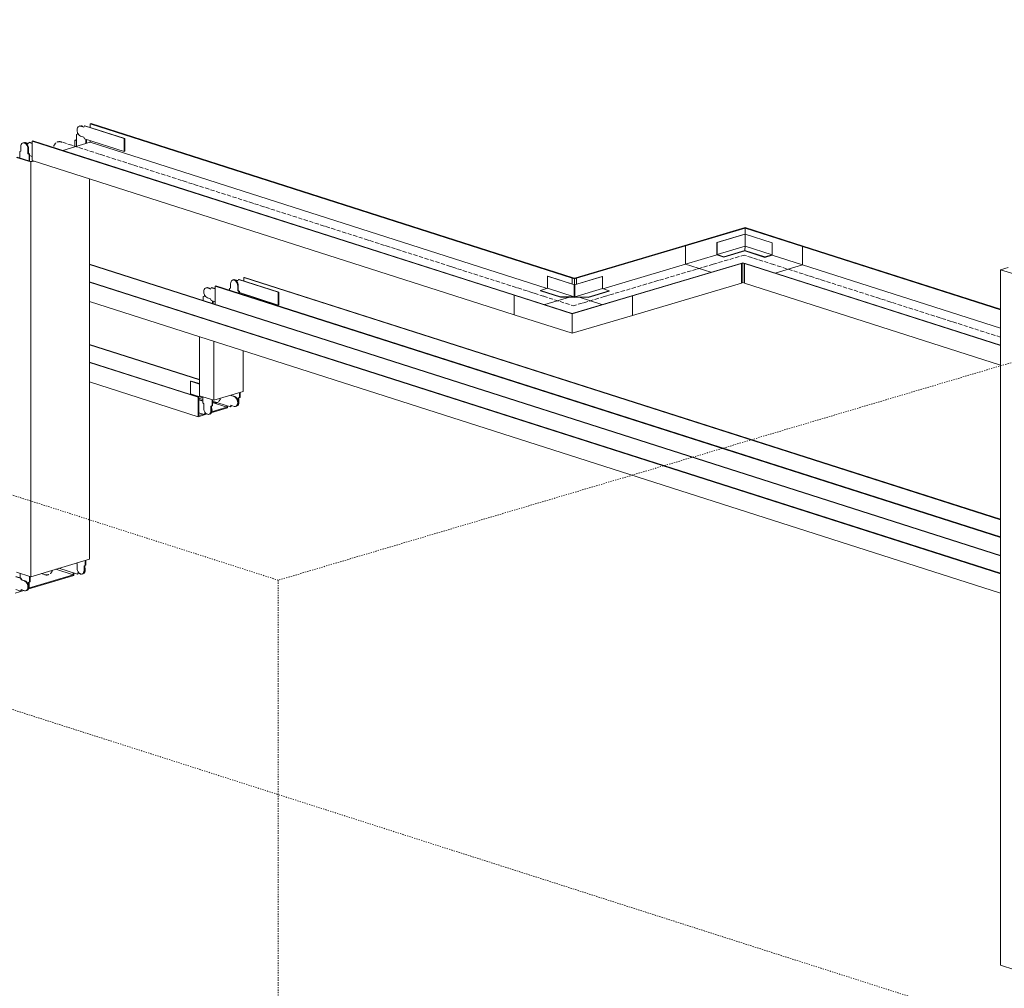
# Model space of a CAD drawing. Header units: millimetres. Extents: x 5617 to 168562, y 7718 to 149254.
# Tile 52 of 76: x 84786 to 87196, y 142208 to 144579. Entities that reach past the tile are written whole.
import ezdxf

# ---------------------------------------------------------------- set-up
doc = ezdxf.new("R2010")
doc.units = ezdxf.units.MM
doc.linetypes.add('Осевая', pattern=[14, 10, -2, 0, -2])
doc.linetypes.add('Скрыто_2_', pattern=[6, 3, -3])
doc.layers.add('Границы 3D вида', color=7, linetype='Скрыто_2_', lineweight=20, true_color=0x0080c0)
for name, color, linetype, lineweight in [('Кабельные лотки', 7, 'Continuous', 18), ('Осевая линия', 7, 'Осевая', 18), ('Соединительные детали кабельных лотков', 7, 'Continuous', 18)]:
    doc.layers.add(name, color=color, linetype=linetype, lineweight=lineweight)

# ---------------------------------------------------------------- blocks, each defined once
blk = doc.blocks.new('OSTEC_CLH - ЛН_ ЛП - СЛУМИ - Угол горизонтальный - ZS - Цинкование по методу Сендзимира-1215273-МКСС_К1_L01_1_СПЗ')
at = {"layer": 'Осевая линия'}
for p, q in [((80428.2, 143901.8), (80501.1, 143878.5)), ((80428.9, 143901.6), (80428.2, 143901.8)), ((80576.7, 143901), (80501.1, 143878.5))]:
    blk.add_line(p, q, dxfattribs=at)
at = {"layer": 'Соединительные детали кабельных лотков'}
for p, q in [((80498.4, 143946.4), (80500.3, 143947)), ((80498.4, 143931.3), (80498.4, 143946.4)), ((80503.7, 143944.8), (80498.4, 143946.4)), ((80500.3, 143947), (80503.7, 143945.9)), ((80507.3, 143946.9), (80503.7, 143945.9)), ((80503.7, 143944.8), (80509.1, 143946.4)), ((80503.7, 143929.7), (80503.7, 143944.8)), ((80509.1, 143946.4), (80507.3, 143946.9)), ((80509.1, 143946.4), (80509.1, 143931.3)), ((80356.2, 143904.2), (80358, 143904.8)), ((80356.2, 143856.7), (80356.2, 143904.2)), ((80498.4, 143858.7), (80356.2, 143904.2)), ((80498.5, 143859.8), (80358, 143904.8)), ((80431.2, 143881.3), (80491.7, 143899.3)), ((80498.4, 143858.7), (80646.1, 143902.5)), ((80644.3, 143903.1), (80498.5, 143859.8)), ((80571.1, 143881.4), (80515.6, 143899.2)), ((80646.1, 143902.5), (80644.3, 143903.1)), ((80646.1, 143902.5), (80646.1, 143855)), ((80498.4, 143811.2), (80356.2, 143856.7)), ((80498.4, 143811.2), (80498.4, 143858.7)), ((80646.1, 143855), (80498.4, 143811.2))]:
    blk.add_line(p, q, dxfattribs=at)
blk = doc.blocks.new('OSTEC_U - ЛН_ ЛП - СЛУМИ - OSTEC_U - ЛН_ ЛП - СЛУМИ-1215245-МКСС_К1_L01_1_СПЗ')
at = {"layer": 'Соединительные детали кабельных лотков'}
for p, q in [((80438.4, 143950.9), (80437.7, 143950.8)), ((80437.7, 143950.8), (80503.6, 143929.7)), ((80437.7, 143921.2), (80437.7, 143950.8)), ((80503.7, 143930.1), (80438.4, 143950.9)), ((80571.4, 143950.2), (80503.7, 143930.1)), ((80503.7, 143929.7), (80572.1, 143950)), ((80572.1, 143950), (80571.4, 143950.2)), ((80572.1, 143950), (80572.1, 143920.4)), ((80420.4, 143916), (80437.7, 143921.2)), ((80437.7, 143921.2), (80502.9, 143900.3)), ((80502.7, 143929.7), (80502.7, 143899.2)), ((80502.9, 143929.5), (80503.6, 143929.7)), ((80502.9, 143929.5), (80502.9, 143899.1)), ((80503.6, 143929.7), (80503.6, 143900.1)), ((80503.6, 143929.7), (80504.4, 143929.5)), ((80503.6, 143900.1), (80503.6, 143929.7)), ((80504.4, 143899.1), (80504.4, 143929.5)), ((80504.4, 143900.3), (80572.1, 143920.4)), ((80504.5, 143899.2), (80504.5, 143929.7)), ((80572.1, 143920.4), (80588.7, 143915.1)), ((80420.4, 143916), (80469.7, 143900.3)), ((80420.4, 143915.2), (80420.4, 143916)), ((80469.7, 143899.4), (80420.4, 143915.2)), ((80469.7, 143900.3), (80502.4, 143900.1)), ((80469.7, 143899.4), (80469.7, 143900.3)), ((80503.6, 143899.2), (80469.7, 143899.4)), ((80503.6, 143899.2), (80502.9, 143899.1)), ((80537.6, 143899), (80503.6, 143899.2)), ((80504.4, 143899.1), (80503.6, 143899.2)), ((80504.9, 143900.1), (80537.6, 143899.9)), ((80537.6, 143899.9), (80588.7, 143915.1)), ((80588.7, 143914.2), (80537.6, 143899)), ((80537.6, 143899.9), (80537.6, 143899)), ((80588.7, 143915.1), (80588.7, 143914.2))]:
    blk.add_line(p, q, dxfattribs=at)
for points in [[(80503, 143929.9, 0), (80502.9, 143929.8, 0), (80502.8, 143929.8, 0), (80502.7, 143929.7, 0), (80502.7, 143929.6, 0), (80502.8, 143929.6, 0)], [(80504.4, 143929.5, 0), (80504.5, 143929.6, 0), (80504.5, 143929.6, 0), (80504.5, 143929.7, 0), (80504.5, 143929.7, 0), (80504.4, 143929.8, 0), (80504.3, 143929.9, 0)], [(80502.9, 143899.1, 0), (80502.8, 143899.1, 0), (80502.7, 143899.2, 0), (80502.7, 143899.3, 0)], [(80504.5, 143899.2, 0), (80504.5, 143899.2, 0), (80504.5, 143899.1, 0), (80504.4, 143899.1, 0)]]:
    blk.add_polyline3d(points, dxfattribs=at)
blk = doc.blocks.new('OSTEC_CLH - ЛН_ ЛП - СЛУМИ - Угол горизонтальный - ZS - Цинкование по методу Сендзимира-V46-МКСС_К1_L01_1_СПЗ')
at = {"layer": 'Осевая линия'}
for p, q in [((80843.2, 143980.1), (80918.8, 144002.5)), ((80991.7, 143979.2), (80918.8, 144002.5)), ((80991, 143979.4), (80991.7, 143979.2))]:
    blk.add_line(p, q, dxfattribs=at)
at = {"layer": 'Соединительные детали кабельных лотков'}
for p, q in [((80921.5, 144069.9), (80773.8, 144026)), ((80775.6, 144025.5), (80921.4, 144068.8)), ((80921.4, 144068.8), (81061.9, 144023.8)), ((80921.4, 144068.8), (80921.4, 144053.7)), ((80921.5, 144069.9), (81063.7, 144024.4)), ((80773.8, 144026), (80775.6, 144025.5)), ((80775.6, 143980.3), (80775.6, 144025.5)), ((81063.7, 144024.4), (81061.9, 144023.8)), ((81061.9, 144023.8), (81061.9, 143978.7)), ((80852.3, 144003.1), (80775.6, 143980.3)), ((80987.9, 144002.3), (81061.9, 143978.7)), ((80775.6, 143980.3), (80837.6, 143960.5)), ((80916.2, 143983.8), (80910.8, 143982.2)), ((80910.8, 143982.2), (80912.6, 143981.6)), ((80912.6, 143981.6), (80916.2, 143982.7)), ((80912.6, 143934.1), (80912.6, 143981.6)), ((80916.2, 143983.8), (80921.5, 143982.2)), ((80919.6, 143981.6), (80916.2, 143982.7)), ((80916.2, 143982.7), (80916.2, 143935.2)), ((80921.5, 143982.2), (80919.6, 143981.6)), ((80919.6, 143981.6), (80919.6, 143934)), ((81061.9, 143978.7), (80994.7, 143958.7)), ((80916.2, 143935.2), (80912.6, 143934.1)), ((80916.2, 143935.2), (80919.6, 143934))]:
    blk.add_line(p, q, dxfattribs=at)
blk = doc.blocks.new('OSTEC_U - ЛН_ ЛП - СЛУМИ - OSTEC_U - ЛН_ ЛП - СЛУМИ-V47-МКСС_К1_L01_1_СПЗ')
at = {"layer": 'Соединительные детали кабельных лотков'}
for p, q in [((80920.8, 144053.9), (80852.3, 144033.6)), ((80853, 144033.4), (80921.4, 144053.7)), ((80920.9, 144053.9), (80921.4, 144053.7)), ((80921.4, 144053.7), (80921.9, 144053.9)), ((80921.4, 144024.1), (80921.4, 144053.7)), ((80921.4, 144053.7), (80987.3, 144032.6)), ((80921.4, 144053.7), (80921.4, 144024.1)), ((80987.9, 144032.8), (80922, 144053.9)), ((80852.3, 144033.6), (80853, 144033.4)), ((80852.3, 144003.1), (80852.3, 144033.6)), ((80853, 144003.8), (80853, 144033.4)), ((80853, 144003.8), (80921.4, 144024.1)), ((80869.6, 143998.4), (80920.7, 144013.6)), ((80920.7, 144013.6), (80921.4, 144024.1)), ((80921.4, 144024.1), (80920.7, 144013.6)), ((80920.7, 144012.8), (80920.7, 144013.6)), ((80920.7, 144013.6), (80970, 143997.9)), ((80920.7, 144013.6), (80920.7, 144012.8)), ((80921.4, 144024.1), (80987.3, 144003)), ((80987.3, 144032.6), (80987.9, 144032.8)), ((80987.3, 144032.6), (80987.3, 144003)), ((80987.9, 144032.8), (80987.9, 144002.3)), ((80869.6, 143997.6), (80852.3, 144003.1)), ((80869.6, 143998.4), (80853, 144003.8)), ((80920.7, 144012.8), (80869.6, 143997.6)), ((80869.6, 143997.6), (80869.6, 143998.4)), ((80970, 143997), (80920.7, 144012.8)), ((80987.3, 144003), (80970, 143997.9)), ((80987.9, 144002.3), (80970, 143997)), ((80970, 143997.9), (80970, 143997))]:
    blk.add_line(p, q, dxfattribs=at)
blk = doc.blocks.new('OSTEC_CLV - ЛН_ ЛП - ПШСМ - Угол вертикальный - ZS - Цинкование по методу Сендзимира-1535719-МКСС_К1_L01_1_СПЗ')
at = {"layer": 'Осевая линия'}
blk.add_line((79247.5, 144279.6), (79248.2, 144279.4), dxfattribs=at)
blk.add_ellipse((79247.5, 144252), major_axis=(-8.3, 27.8), ratio=0.659952, start_param=5.860529, end_param=7.106169, dxfattribs=at)
blk = doc.blocks.new('OSTEC_U - ЛН_ ЛП - ПШСМ - OSTEC_U - ЛН_ ЛП - ПШСМ-1333228-МКСС_К1_L01_1_СПЗ')
at = {"layer": 'Соединительные детали кабельных лотков'}
for p, q in [((79148.5, 144257), (79145.8, 144256.2)), ((79145.8, 144256.2), (79145.8, 144239.2)), ((79148.5, 144268), (79148.5, 144257)), ((79155.1, 144277.6), (79153.7, 144277.2)), ((79165.9, 144251.5), (79165.9, 144262.4)), ((79167.3, 144262.9), (79167.3, 144251.9)), ((79167.3, 144251.9), (79165.9, 144251.5)), ((79168.7, 144248.8), (79165.9, 144251.5)), ((79167.3, 144251.9), (79170.1, 144249.3)), ((79170.1, 144249.3), (79168.7, 144248.8)), ((79168.7, 144231.9), (79168.7, 144248.8)), ((79170.1, 144249.3), (79170.1, 144233.4))]:
    blk.add_line(p, q, dxfattribs=at)
for points in [[(79165.9, 144262.4, 0), (79165.6, 144265.6, 0), (79164.7, 144268.7, 0), (79163.3, 144271.6, 0), (79161.6, 144274.1, 0), (79159.5, 144276, 0), (79157.2, 144277.1, 0), (79155, 144277.4, 0), (79152.9, 144276.9, 0), (79151.1, 144275.6, 0), (79149.7, 144273.6, 0), (79148.8, 144271, 0), (79148.5, 144268, 0)], [(79154.3, 144277.3, 0), (79156.4, 144277.8, 0), (79158.7, 144277.5, 0), (79160.9, 144276.4, 0), (79163, 144274.5, 0), (79164.8, 144272.1, 0), (79166.2, 144269.2, 0), (79167, 144266, 0), (79167.3, 144262.9, 0)]]:
    blk.add_polyline3d(points, dxfattribs=at)
blk = doc.blocks.new('OSTEC_U - ЛН_ ЛП - ПШСМ - OSTEC_U - ЛН_ ЛП - ПШСМ-1333232-МКСС_К1_L01_1_СПЗ')
at = {"layer": 'Соединительные детали кабельных лотков'}
for p, q in [((79294.1, 144318.9), (79292.6, 144318.4)), ((79287.5, 144298.3), (79284.7, 144297.4)), ((79284.7, 144297.4), (79284.7, 144268.8)), ((79287.5, 144301.9), (79287.5, 144298.3)), ((79307.6, 144275.6), (79307.6, 144286.2)), ((79309.1, 144285.7), (79309.1, 144276.1))]:
    blk.add_line(p, q, dxfattribs=at)
for points in [[(79296.2, 144318.3, 0), (79293.9, 144318.6, 0), (79291.8, 144318.1, 0)], [(79293.3, 144318.6, 0), (79295.4, 144319.1, 0), (79297.6, 144318.8, 0), (79299.9, 144317.6, 0)]]:
    blk.add_polyline3d(points, dxfattribs=at)
blk = doc.blocks.new('OSTEC_U - ЛН_ ЛП - ПШСМ - OSTEC_U - ЛН_ ЛП - ПШСМ-1333236-МКСС_К1_L01_1_СПЗ')
at = {"layer": 'Соединительные детали кабельных лотков'}
for p, q in [((79292.6, 144318.4), (79291.2, 144318)), ((79302.7, 144315.4), (79294.7, 144317.9)), ((79296.2, 144318.3), (79303, 144316.1)), ((79304, 144318.7), (79302.7, 144315.4)), ((79304, 144318.7), (79305.4, 144319.2)), ((79401.2, 144287.6), (79304, 144318.7)), ((79305.4, 144319.2), (79402.7, 144288.1)), ((79294.7, 144294.1), (79302.7, 144291.6)), ((79302.7, 144291.6), (79304, 144287.4)), ((79304, 144287.4), (79401.2, 144256.2)), ((79401.2, 144287.6), (79402.7, 144288.1)), ((79401.2, 144256.2), (79401.2, 144287.6)), ((79402.7, 144288.1), (79402.7, 144256.7)), ((79401.2, 144256.2), (79402.7, 144256.7))]:
    blk.add_line(p, q, dxfattribs=at)
for points in [[(79294.7, 144317.9, 0), (79292.5, 144318.2, 0), (79290.4, 144317.7, 0), (79288.6, 144316.4, 0), (79287.2, 144314.4, 0), (79286.3, 144311.8, 0), (79286.1, 144308.8, 0), (79286.3, 144305.6, 0), (79287.2, 144302.5, 0), (79288.6, 144299.6, 0), (79290.4, 144297.1, 0), (79292.5, 144295.2, 0), (79294.7, 144294.1, 0)], [(79291.8, 144318.1, 0), (79293.9, 144318.6, 0), (79296.2, 144318.3, 0)]]:
    blk.add_polyline3d(points, dxfattribs=at)
blk = doc.blocks.new('OSTEC_U - ЛН_ ЛП - ПШСМ - OSTEC_U - ЛН_ ЛП - ПШСМ-1333240-МКСС_К1_L01_1_СПЗ')
at = {"layer": 'Соединительные детали кабельных лотков'}
for p, q in [((79167.9, 144278.4), (79169.4, 144278.8)), ((79169.4, 144278.8), (79176.2, 144276.6)), ((79156.5, 144278), (79155.1, 144277.6)), ((79166.6, 144275), (79158.7, 144277.5)), ((79160.1, 144277.9), (79166.9, 144275.8)), ((79167.9, 144278.4), (79166.6, 144275)), ((79176.2, 144275.7), (79167.9, 144278.4)), ((79170.1, 144246.3), (79176.2, 144244.3))]:
    blk.add_line(p, q, dxfattribs=at)
for points in [[(79158.7, 144277.5, 0), (79156.4, 144277.8, 0), (79154.3, 144277.3, 0)], [(79155.8, 144277.7, 0), (79157.9, 144278.3, 0), (79160.1, 144277.9, 0)]]:
    blk.add_polyline3d(points, dxfattribs=at)
blk = doc.blocks.new('OSTEC_CLV - ЛН_ ЛП - ПШСМ - Угол вертикальный - ZS - Цинкование по методу Сендзимира-V48-МКСС_К1_L01_1_СПЗ')
at = {"layer": 'Осевая линия'}
blk.add_line((79207.3, 143220.1), (79207, 143220.2), dxfattribs=at)
blk.add_ellipse((79207.3, 143247.7), major_axis=(-8.3, 27.8), ratio=0.659952, start_param=2.718937, end_param=3.807549, dxfattribs=at)
blk = doc.blocks.new('OSTEC_U - ЛН_ ЛП - ПШСМ - OSTEC_U - ЛН_ ЛП - ПШСМ-V49-МКСС_К1_L01_1_СПЗ')
at = {"layer": 'Соединительные детали кабельных лотков'}
for p, q in [((79241.8, 143235.7), (79286.9, 143221.3)), ((79286.9, 143221.3), (79288.2, 143224.7)), ((79286.9, 143221.3), (79288.3, 143221.7)), ((79288.2, 143224.7), (79294.3, 143222.8)), ((79289.3, 143224.3), (79288.3, 143221.7)), ((79299.7, 143222.1), (79301.2, 143222.5))]:
    blk.add_line(p, q, dxfattribs=at)
for points in [[(79300.5, 143222.4, 0), (79302.3, 143223.7, 0), (79303.7, 143225.7, 0), (79304.5, 143228.3, 0), (79304.8, 143231.3, 0)], [(79305.1, 143238, 0), (79306, 143234.9, 0), (79306.3, 143231.7, 0), (79306, 143228.7, 0), (79305.1, 143226.1, 0), (79303.7, 143224.1, 0), (79301.9, 143222.8, 0)]]:
    blk.add_polyline3d(points, dxfattribs=at)
blk = doc.blocks.new('OSTEC_U - ЛН_ ЛП - ПШСМ - OSTEC_U - ЛН_ ЛП - ПШСМ-V50-МКСС_К1_L01_1_СПЗ')
at = {"layer": 'Соединительные детали кабельных лотков'}
for p, q in [((79136.4, 143216), (79149.4, 143211.9)), ((79147.9, 143211.5), (79136.4, 143215.2)), ((79147.9, 143211.5), (79149.4, 143211.9)), ((79149.2, 143207.2), (79147.9, 143211.5)), ((79149.2, 143207.2), (79150.7, 143207.7)), ((79157.2, 143204.7), (79149.2, 143207.2)), ((79149.4, 143211.9), (79150.7, 143207.7)), ((79150.7, 143207.7), (79158.7, 143205.1)), ((79136.4, 143183.8), (79147.9, 143180.1)), ((79147.9, 143180.1), (79149.2, 143183.5)), ((79147.9, 143180.1), (79149.4, 143180.5)), ((79149.2, 143183.5), (79157.2, 143180.9)), ((79150.4, 143183.1), (79149.4, 143180.5)), ((79160.8, 143180.8), (79162.2, 143181.2))]:
    blk.add_line(p, q, dxfattribs=at)
for points in [[(79157.2, 143180.9, 0), (79159.5, 143180.6, 0), (79161.6, 143181.1, 0), (79163.3, 143182.4, 0), (79164.7, 143184.5, 0), (79165.6, 143187, 0), (79165.9, 143190, 0), (79165.6, 143193.2, 0), (79164.7, 143196.3, 0), (79163.3, 143199.2, 0), (79161.6, 143201.7, 0), (79159.5, 143203.6, 0), (79157.2, 143204.7, 0)], [(79158.7, 143205.1, 0), (79160.9, 143204, 0), (79163, 143202.1, 0), (79164.8, 143199.7, 0), (79166.2, 143196.8, 0), (79167, 143193.6, 0), (79167.3, 143190.5, 0), (79167, 143187.5, 0), (79166.2, 143184.9, 0), (79164.8, 143182.9, 0), (79163, 143181.5, 0)]]:
    blk.add_polyline3d(points, dxfattribs=at)
blk = doc.blocks.new('OSTEC_U - ЛН_ ЛП - ПШСМ - OSTEC_U - ЛН_ ЛП - ПШСМ-V51-МКСС_К1_L01_1_СПЗ')
at = {"layer": 'Соединительные детали кабельных лотков'}
for p, q in [((79147.2, 143223.4), (79147.2, 143211.7)), ((79167.3, 143201.4), (79170.1, 143202.3)), ((79168.8, 143201.8), (79167.3, 143201.4)), ((79167.3, 143190.5), (79167.3, 143201.4)), ((79168.8, 143201.8), (79168.8, 143190.9)), ((79170.1, 143202.3), (79170.1, 143216.1)), ((79171.5, 143202.7), (79170.1, 143202.3)), ((79171.5, 143215.6), (79171.5, 143202.7)), ((79162.2, 143181.2), (79163.7, 143181.7))]:
    blk.add_line(p, q, dxfattribs=at)
for points in [[(79163, 143181.5, 0), (79164.8, 143182.9, 0), (79166.2, 143184.9, 0), (79167, 143187.5, 0), (79167.3, 143190.5, 0)], [(79168.8, 143190.9, 0), (79168.5, 143187.9, 0), (79167.6, 143185.3, 0), (79166.2, 143183.3, 0), (79164.4, 143182, 0)]]:
    blk.add_polyline3d(points, dxfattribs=at)
blk = doc.blocks.new('OSTEC_U - ЛН_ ЛП - ПШСМ - OSTEC_U - ЛН_ ЛП - ПШСМ-V52-МКСС_К1_L01_1_СПЗ')
at = {"layer": 'Соединительные детали кабельных лотков'}
for p, q in [((79284.8, 143248.5), (79286.1, 143247.3)), ((79286.1, 143247.3), (79286.1, 143236.4)), ((79303.4, 143241.8), (79306.2, 143242.7)), ((79304.8, 143242.2), (79303.4, 143241.8)), ((79304.8, 143242.2), (79304.8, 143231.3)), ((79306.2, 143242.7), (79306.2, 143254.9)), ((79307.6, 143243.1), (79306.2, 143242.7)), ((79307.6, 143255.3), (79307.6, 143243.1)), ((79298.3, 143221.6), (79299.7, 143222.1)), ((79303.4, 143230.8), (79303.4, 143241.8))]:
    blk.add_line(p, q, dxfattribs=at)
for points in [[(79286.1, 143236.4, 0), (79286.3, 143233.2, 0), (79287.2, 143230.1, 0), (79288.6, 143227.2, 0), (79290.4, 143224.7, 0), (79292.5, 143222.8, 0), (79294.7, 143221.7, 0), (79297, 143221.4, 0), (79299.1, 143221.9, 0), (79300.9, 143223.2, 0), (79302.2, 143225.3, 0), (79303.1, 143227.9, 0), (79303.4, 143230.8, 0)], [(79304.8, 143231.3, 0), (79304.5, 143228.3, 0), (79303.7, 143225.7, 0), (79302.3, 143223.7, 0), (79300.5, 143222.4, 0)]]:
    blk.add_polyline3d(points, dxfattribs=at)
blk = doc.blocks.new('OSTEC_CLV - ЛН_ ЛП - ПШСМ - Угол вертикальный - ZS - Цинкование по методу Сендзимира-1481697-МКСС_К1_L01_1_СПЗ')
at = {"layer": 'Осевая линия'}
blk.add_line((79619.2, 143641.3), (79618.5, 143641.5), dxfattribs=at)
blk.add_ellipse((79619.2, 143668.9), major_axis=(-8.3, 27.8), ratio=0.659952, start_param=2.718937, end_param=3.807549, dxfattribs=at)
blk = doc.blocks.new('OSTEC_U - ЛН_ ЛП - ПШСМ - OSTEC_U - ЛН_ ЛП - ПШСМ-V73-МКСС_К1_L01_1_СПЗ')
at = {"layer": 'Соединительные детали кабельных лотков'}
for p, q in [((79593.7, 143655.8), (79593.7, 143641.1)), ((79593.7, 143641.1), (79596.5, 143638.4)), ((79596.5, 143638.4), (79596.5, 143627.5)), ((79613.8, 143632.9), (79616.6, 143633.7)), ((79615.3, 143633.3), (79613.8, 143632.9)), ((79613.8, 143621.9), (79613.8, 143632.9)), ((79615.3, 143633.3), (79615.3, 143622.3)), ((79616.6, 143633.7), (79616.6, 143648.4)), ((79618, 143634.2), (79616.6, 143633.7)), ((79618, 143648), (79618, 143634.2)), ((79608.7, 143612.7), (79610.1, 143613.1))]:
    blk.add_line(p, q, dxfattribs=at)
for points in [[(79596.5, 143627.5, 0), (79596.8, 143624.3, 0), (79597.6, 143621.2, 0), (79599, 143618.3, 0), (79600.8, 143615.8, 0), (79602.9, 143613.9, 0), (79605.1, 143612.8, 0), (79607.4, 143612.5, 0), (79609.5, 143613, 0), (79611.3, 143614.3, 0), (79612.7, 143616.3, 0), (79613.5, 143618.9, 0), (79613.8, 143621.9, 0)], [(79615.3, 143622.3, 0), (79615, 143619.4, 0), (79614.1, 143616.8, 0), (79612.7, 143614.8, 0), (79610.9, 143613.4, 0)]]:
    blk.add_polyline3d(points, dxfattribs=at)
blk = doc.blocks.new('OSTEC_U - ЛН_ ЛП - ПШСМ - OSTEC_U - ЛН_ ЛП - ПШСМ-V74-МКСС_К1_L01_1_СПЗ')
at = {"layer": 'Соединительные детали кабельных лотков'}
for p, q in [((79680.7, 143652.7), (79683.5, 143653.6)), ((79682.2, 143653.2), (79680.7, 143652.7)), ((79680.7, 143641.8), (79680.7, 143652.7)), ((79682.2, 143653.2), (79682.2, 143642.2)), ((79683.5, 143653.6), (79683.5, 143665.8)), ((79685, 143654), (79683.5, 143653.6)), ((79685, 143666.2), (79685, 143654)), ((79675.6, 143632.6), (79677.1, 143633))]:
    blk.add_line(p, q, dxfattribs=at)
for points in [[(79676.4, 143632.9, 0), (79678.2, 143634.2, 0), (79679.6, 143636.2, 0), (79680.4, 143638.8, 0), (79680.7, 143641.8, 0)], [(79682.2, 143642.2, 0), (79681.9, 143639.2, 0), (79681, 143636.6, 0), (79679.6, 143634.6, 0), (79677.8, 143633.3, 0)]]:
    blk.add_polyline3d(points, dxfattribs=at)
blk = doc.blocks.new('OSTEC_U - ЛН_ ЛП - ПШСМ - OSTEC_U - ЛН_ ЛП - ПШСМ-V75-МКСС_К1_L01_1_СПЗ')
at = {"layer": 'Соединительные детали кабельных лотков'}
for p, q in [((79564.1, 143693.9), (79565.6, 143694.3)), ((79586, 143686.9), (79564.1, 143693.9)), ((79564.1, 143693.9), (79564.1, 143662.5)), ((79565.6, 143694.3), (79586, 143687.8)), ((79564.1, 143662.5), (79593.7, 143653.1)), ((79662.7, 143658.6), (79664.1, 143659)), ((79670.6, 143656), (79662.7, 143658.6)), ((79664.1, 143659), (79672.1, 143656.5)), ((79618, 143645.3), (79661.4, 143631.4)), ((79661.4, 143631.4), (79662.7, 143634.8)), ((79661.4, 143631.4), (79662.8, 143631.8)), ((79662.7, 143634.8), (79670.6, 143632.2)), ((79663.8, 143634.4), (79662.8, 143631.8)), ((79674.2, 143632.2), (79675.6, 143632.6))]:
    blk.add_line(p, q, dxfattribs=at)
for points in [[(79670.6, 143632.2, 0), (79672.9, 143631.9, 0), (79675, 143632.4, 0), (79676.8, 143633.8, 0), (79678.1, 143635.8, 0), (79679, 143638.4, 0), (79679.3, 143641.4, 0), (79679, 143644.5, 0), (79678.1, 143647.7, 0), (79676.8, 143650.6, 0), (79675, 143653, 0), (79672.9, 143654.9, 0), (79670.6, 143656, 0)], [(79672.1, 143656.5, 0), (79674.3, 143655.3, 0), (79676.4, 143653.5, 0), (79678.2, 143651, 0), (79679.6, 143648.1, 0), (79680.4, 143645, 0), (79680.7, 143641.8, 0), (79680.4, 143638.8, 0), (79679.6, 143636.2, 0), (79678.2, 143634.2, 0), (79676.4, 143632.9, 0)]]:
    blk.add_polyline3d(points, dxfattribs=at)
blk = doc.blocks.new('OSTEC_U - ЛН_ ЛП - ПШСМ - OSTEC_U - ЛН_ ЛП - ПШСМ-V76-МКСС_К1_L01_1_СПЗ')
at = {"layer": 'Соединительные детали кабельных лотков'}
for p, q in [((79584.3, 143648.8), (79593.7, 143645.8)), ((79593.7, 143644.9), (79584.3, 143647.9)), ((79584.3, 143616.5), (79597.3, 143612.4)), ((79597.3, 143612.4), (79598.6, 143615.8)), ((79597.3, 143612.4), (79598.8, 143612.8)), ((79598.6, 143615.8), (79604.7, 143613.8)), ((79599.7, 143615.4), (79598.8, 143612.8)), ((79610.1, 143613.1), (79611.6, 143613.6))]:
    blk.add_line(p, q, dxfattribs=at)
for points in [[(79615.5, 143629.1, 0), (79616.4, 143625.9, 0), (79616.7, 143622.8, 0), (79616.4, 143619.8, 0), (79615.5, 143617.2, 0), (79614.2, 143615.2, 0), (79612.4, 143613.9, 0)], [(79610.9, 143613.4, 0), (79612.7, 143614.8, 0), (79614.1, 143616.8, 0), (79615, 143619.4, 0), (79615.3, 143622.3, 0)]]:
    blk.add_polyline3d(points, dxfattribs=at)
blk = doc.blocks.new('OSTEC_U - ЛН_ ЛП - ПШСМ - OSTEC_U - ЛН_ ЛП - ПШСМ-V77-МКСС_К1_L01_1_СПЗ')
at = {"layer": 'Соединительные детали кабельных лотков'}
for p, q in [((79670, 143942.4), (79668.5, 143941.9)), ((79680, 143939.3), (79672.1, 143941.9)), ((79673.5, 143942.3), (79680.3, 143940.1)), ((79681.3, 143942.7), (79680, 143939.3)), ((79681.3, 143942.7), (79682.8, 143943.1)), ((79778.6, 143911.6), (79681.3, 143942.7)), ((79682.8, 143943.1), (79780, 143912)), ((79683.5, 143910.6), (79778.6, 143880.2)), ((79778.6, 143911.6), (79780, 143912)), ((79778.6, 143880.2), (79778.6, 143911.6)), ((79780, 143912), (79780, 143880.6)), ((79778.6, 143880.2), (79780, 143880.6))]:
    blk.add_line(p, q, dxfattribs=at)
for points in [[(79672.1, 143941.9, 0), (79669.8, 143942.2, 0), (79667.7, 143941.6, 0)], [(79669.2, 143942.1, 0), (79671.3, 143942.6, 0), (79673.5, 143942.3, 0)]]:
    blk.add_polyline3d(points, dxfattribs=at)
blk = doc.blocks.new('OSTEC_U - ЛН_ ЛП - ПШСМ - OSTEC_U - ЛН_ ЛП - ПШСМ-V78-МКСС_К1_L01_1_СПЗ')
at = {"layer": 'Соединительные детали кабельных лотков'}
for p, q in [((79603, 143922.5), (79601.6, 143922.1)), ((79613.1, 143919.4), (79605.1, 143922)), ((79606.6, 143922.4), (79613.4, 143920.2)), ((79614.4, 143922.8), (79613.1, 143919.4)), ((79614.4, 143922.8), (79615.9, 143923.3)), ((79624.1, 143919.7), (79614.4, 143922.8)), ((79615.9, 143923.3), (79624.1, 143920.6)), ((79605.1, 143898.2), (79613.1, 143895.7)), ((79613.1, 143895.7), (79614.4, 143891.4)), ((79614.4, 143891.4), (79624.1, 143888.3))]:
    blk.add_line(p, q, dxfattribs=at)
for points in [[(79605.1, 143922, 0), (79602.9, 143922.3, 0), (79600.8, 143921.8, 0), (79599, 143920.5, 0), (79597.6, 143918.4, 0), (79596.8, 143915.9, 0), (79596.5, 143912.9, 0), (79596.8, 143909.7, 0), (79597.6, 143906.6, 0), (79599, 143903.6, 0), (79600.8, 143901.2, 0), (79602.9, 143899.3, 0), (79605.1, 143898.2, 0)], [(79602.2, 143922.2, 0), (79604.3, 143922.7, 0), (79606.6, 143922.4, 0)]]:
    blk.add_polyline3d(points, dxfattribs=at)
blk = doc.blocks.new('OSTEC_U - ЛН_ ЛП - ПШСМ - OSTEC_U - ЛН_ ЛП - ПШСМ-V79-МКСС_К1_L01_1_СПЗ')
at = {"layer": 'Соединительные детали кабельных лотков'}
for p, q in [((79604.5, 143922.9), (79603, 143922.5)), ((79597.9, 143902.4), (79595.1, 143901.5)), ((79595.1, 143901.5), (79595.1, 143891.5)), ((79597.9, 143906), (79597.9, 143902.4)), ((79618, 143884.2), (79618, 143890.3)), ((79619.5, 143889.8), (79619.5, 143883.7))]:
    blk.add_line(p, q, dxfattribs=at)
for points in [[(79606.6, 143922.4, 0), (79604.3, 143922.7, 0), (79602.2, 143922.2, 0)], [(79603.7, 143922.6, 0), (79605.8, 143923.2, 0), (79608, 143922.8, 0), (79610.3, 143921.7, 0)]]:
    blk.add_polyline3d(points, dxfattribs=at)
blk = doc.blocks.new('OSTEC_U - ЛН_ ЛП - ПШСМ - OSTEC_U - ЛН_ ЛП - ПШСМ-V80-МКСС_К1_L01_1_СПЗ')
at = {"layer": 'Соединительные детали кабельных лотков'}
for p, q in [((79668.5, 143941.9), (79667.1, 143941.5)), ((79662, 143921.4), (79659.2, 143920.5)), ((79659.2, 143920.5), (79659.2, 143916.6)), ((79662, 143932.3), (79662, 143921.4)), ((79679.3, 143915.8), (79679.3, 143926.8)), ((79680.7, 143927.2), (79680.7, 143916.2)), ((79680.7, 143916.2), (79679.3, 143915.8)), ((79682.1, 143913.2), (79679.3, 143915.8)), ((79680.7, 143916.2), (79683.5, 143913.6)), ((79683.5, 143913.6), (79682.1, 143913.2)), ((79682.1, 143909.3), (79682.1, 143913.2)), ((79683.5, 143913.6), (79683.5, 143908.8))]:
    blk.add_line(p, q, dxfattribs=at)
for points in [[(79679.3, 143926.8, 0), (79679, 143929.9, 0), (79678.1, 143933.1, 0), (79676.8, 143936, 0), (79675, 143938.4, 0), (79672.9, 143940.3, 0), (79670.6, 143941.4, 0), (79668.4, 143941.7, 0), (79666.3, 143941.2, 0), (79664.5, 143939.9, 0), (79663.1, 143937.9, 0), (79662.3, 143935.3, 0), (79662, 143932.3, 0)], [(79667.7, 143941.6, 0), (79669.8, 143942.2, 0), (79672.1, 143941.9, 0), (79674.3, 143940.7, 0), (79676.4, 143938.9, 0), (79678.2, 143936.4, 0), (79679.6, 143933.5, 0), (79680.4, 143930.4, 0), (79680.7, 143927.2, 0)]]:
    blk.add_polyline3d(points, dxfattribs=at)

msp = doc.modelspace()

# ---------------------------------------------------------------- linework, layer by layer
at = {"layer": 'Границы 3D вида'}
for p, q in [((85418.8, 143206.7), (76344, 146110.3)), ((89685.9, 144473.3), (85418.8, 143206.7)), ((89685.9, 141316.5), (80611.2, 144220.1)), ((85418.8, 143206.7), (85418.8, 140050))]:
    msp.add_line(p, q, dxfattribs=at)
at = {"layer": 'Кабельные лотки'}
for p, q in [((84958.5, 144324), (84960.4, 144324.5)), ((84958.5, 144315.9), (84958.5, 144324)), ((86138.5, 143946.4), (84958.5, 144324)), ((86140.4, 143947), (84960.4, 144324.5)), ((84816.3, 144281.8), (84818.1, 144282.3)), ((84816.3, 144234.2), (84816.3, 144281.8)), ((85996.3, 143904.2), (84816.3, 144281.8)), ((85998.2, 143904.8), (84818.1, 144282.3)), ((84891.3, 144258.9), (84958.5, 144278.8)), ((84922.2, 144284.4), (84920.4, 144283.9)), ((84920.4, 144283.9), (84924.8, 144282.5)), ((84920.4, 144283.9), (84920.4, 144267.5)), ((84924.8, 144283.6), (84922.2, 144284.4)), ((84958.5, 144278.8), (84958.5, 144282.7)), ((86077.1, 143920.9), (84958.5, 144278.8)), ((84778.2, 144241.7), (84812.8, 144230.6)), ((84812.9, 144231.7), (84780, 144242.2)), ((84812.8, 144230.6), (84820.6, 144232.9)), ((84812.8, 144230.6), (84812.8, 143215.2)), ((84818.8, 144233.4), (84812.9, 144231.7)), ((85996.3, 143856.7), (84816.3, 144234.2)), ((84956.9, 144189.2), (84956.9, 143258)), ((86147.4, 143946.9), (86413.9, 144026)), ((86149.2, 143946.4), (86415.7, 144025.5)), ((86413.9, 144026), (86415.7, 144025.5)), ((86415.7, 144025.5), (86415.7, 143980.3)), ((86702, 144023.8), (86703.8, 144024.4)), ((86702, 143978.7), (86702, 144023.8)), ((87186.9, 143868.7), (86702, 144023.8)), ((87186.9, 143869.8), (86703.8, 144024.4)), ((87186.9, 143267.1), (84956.9, 143980.6)), ((87186.9, 143265.9), (84956.9, 143979.5)), ((86212.9, 143920.1), (86415.7, 143980.3)), ((86284.4, 143903.1), (86550.9, 143982.2)), ((86286.2, 143902.5), (86552.7, 143981.6)), ((86415.7, 143980.3), (86477.7, 143960.5)), ((86550.9, 143982.2), (86552.7, 143981.6)), ((86552.7, 143981.6), (86552.7, 143934.1)), ((86559.8, 143981.6), (86561.6, 143982.2)), ((86559.8, 143934), (86559.8, 143981.6)), ((87186.9, 143780.9), (86559.8, 143981.6)), ((87186.9, 143782.1), (86561.6, 143982.2)), ((86634.8, 143958.7), (86702, 143978.7)), ((87186.9, 143823.5), (86702, 143978.7)), ((87205.2, 143972.2), (87186.9, 143966.8)), ((87186.9, 143966.8), (87221.6, 143955.7)), ((87186.9, 142263.9), (87186.9, 143966.8)), ((85334.4, 143947.5), (85336.3, 143948.1)), ((85334.4, 143938.5), (85334.4, 143947.5)), ((85334.4, 143947.5), (87186.9, 143354.8)), ((85336.3, 143948.1), (87186.9, 143355.9)), ((86140.4, 143947), (86138.5, 143946.4)), ((86138.5, 143946.4), (86138.5, 143931.3)), ((86149.2, 143946.4), (86147.4, 143946.9)), ((86149.2, 143931.3), (86149.2, 143946.4)), ((87186.9, 143223.8), (84956.9, 143937.3)), ((87186.9, 143222.6), (84956.9, 143936.2)), ((85264.2, 143926.7), (85266.1, 143927.2)), ((85264.2, 143882.3), (85264.2, 143926.7)), ((85264.2, 143926.7), (87186.9, 143311.5)), ((85266.1, 143927.2), (87186.9, 143312.6)), ((86286.2, 143855), (86552.7, 143934.1)), ((87186.9, 143733.4), (86559.8, 143934)), ((85334.4, 143905.3), (85334.4, 143907.1)), ((85998.2, 143904.8), (85996.3, 143904.2)), ((85996.3, 143904.2), (85996.3, 143856.7)), ((86131.8, 143899.3), (86071.4, 143881.3)), ((86211.2, 143881.4), (86155.7, 143899.2)), ((86286.2, 143902.5), (86284.4, 143903.1)), ((86286.2, 143855), (86286.2, 143902.5)), ((87186.9, 143175.1), (84956.9, 143888.6)), ((85226.1, 143658.2), (85226.1, 143802.5)), ((84956.9, 143784), (85226.1, 143697.9)), ((84956.9, 143782.9), (85226.1, 143696.8)), ((85260.8, 143647.1), (85260.8, 143791.4)), ((85332.8, 143668.5), (85332.8, 143768.3)), ((84956.9, 143740.7), (85224.4, 143655.1)), ((84956.9, 143739.6), (85222.6, 143654.6)), ((84956.9, 143692.1), (85222.6, 143607)), ((85224.4, 143655.1), (85222.6, 143654.6)), ((85222.6, 143654.6), (85222.6, 143607)), ((85224.4, 143610), (85224.4, 143655.1)), ((85224.4, 143652.2), (85233.8, 143649.2)), ((85260.8, 143647.1), (85226.1, 143658.2)), ((85332.8, 143668.5), (85260.8, 143647.1)), ((85253.9, 143616.3), (85294.6, 143628.4)), ((85292.8, 143630.3), (85255, 143619)), ((85258.1, 143641.4), (85292.8, 143630.3)), ((85292.8, 143634.2), (85292.8, 143630.3)), ((85294.6, 143628.4), (85294.6, 143633.6)), ((85222.6, 143607), (85245.1, 143613.7)), ((85235.1, 143613.1), (85224.4, 143610)), ((85241.3, 143615), (85238.1, 143614)), ((84956.9, 143258), (84812.8, 143215.2)), ((84812.8, 143215.2), (84778.2, 143226.3)), ((84916.9, 143219.8), (84807, 143187.2)), ((84916.9, 143219.8), (84874.2, 143233.4)), ((84916.9, 143224.5), (84916.9, 143219.8)), ((84918.7, 143217.9), (84918.7, 143224)), ((84806, 143184.4), (84918.7, 143217.9)), ((84774.7, 143175.1), (84795.8, 143181.4)), ((84791.9, 143182.7), (84788.7, 143181.7)), ((87221.6, 142252.8), (87186.9, 142263.9))]:
    msp.add_line(p, q, dxfattribs=at)
at = {"layer": 'Осевая линия'}
for p, q in [((86068.4, 143901.8), (84888.3, 144279.4)), ((86216.8, 143901), (86483.3, 143980.1)), ((87186.9, 143801.6), (86631.8, 143979.2)), ((85224.4, 143652.4), (85233.8, 143649.4)), ((84846.7, 143220.3), (84838.6, 143222.9))]:
    msp.add_line(p, q, dxfattribs=at)

# ---------------------------------------------------------------- block references
at = {"layer": 'Соединительные детали кабельных лотков'}
for name in ['OSTEC_U - ЛН_ ЛП - ПШСМ - OSTEC_U - ЛН_ ЛП - ПШСМ-1333232-МКСС_К1_L01_1_СПЗ', 'OSTEC_U - ЛН_ ЛП - ПШСМ - OSTEC_U - ЛН_ ЛП - ПШСМ-1333236-МКСС_К1_L01_1_СПЗ', 'OSTEC_U - ЛН_ ЛП - ПШСМ - OSTEC_U - ЛН_ ЛП - ПШСМ-1333240-МКСС_К1_L01_1_СПЗ', 'OSTEC_CLV - ЛН_ ЛП - ПШСМ - Угол вертикальный - ZS - Цинкование по методу Сендзимира-1535719-МКСС_К1_L01_1_СПЗ', 'OSTEC_U - ЛН_ ЛП - ПШСМ - OSTEC_U - ЛН_ ЛП - ПШСМ-1333228-МКСС_К1_L01_1_СПЗ', 'OSTEC_CLH - ЛН_ ЛП - СЛУМИ - Угол горизонтальный - ZS - Цинкование по методу Сендзимира-V46-МКСС_К1_L01_1_СПЗ', 'OSTEC_U - ЛН_ ЛП - СЛУМИ - OSTEC_U - ЛН_ ЛП - СЛУМИ-V47-МКСС_К1_L01_1_СПЗ', 'OSTEC_U - ЛН_ ЛП - ПШСМ - OSTEC_U - ЛН_ ЛП - ПШСМ-V80-МКСС_К1_L01_1_СПЗ', 'OSTEC_U - ЛН_ ЛП - ПШСМ - OSTEC_U - ЛН_ ЛП - ПШСМ-V77-МКСС_К1_L01_1_СПЗ', 'OSTEC_CLH - ЛН_ ЛП - СЛУМИ - Угол горизонтальный - ZS - Цинкование по методу Сендзимира-1215273-МКСС_К1_L01_1_СПЗ', 'OSTEC_U - ЛН_ ЛП - СЛУМИ - OSTEC_U - ЛН_ ЛП - СЛУМИ-1215245-МКСС_К1_L01_1_СПЗ', 'OSTEC_U - ЛН_ ЛП - ПШСМ - OSTEC_U - ЛН_ ЛП - ПШСМ-V79-МКСС_К1_L01_1_СПЗ', 'OSTEC_U - ЛН_ ЛП - ПШСМ - OSTEC_U - ЛН_ ЛП - ПШСМ-V78-МКСС_К1_L01_1_СПЗ', 'OSTEC_U - ЛН_ ЛП - ПШСМ - OSTEC_U - ЛН_ ЛП - ПШСМ-V75-МКСС_К1_L01_1_СПЗ', 'OSTEC_U - ЛН_ ЛП - ПШСМ - OSTEC_U - ЛН_ ЛП - ПШСМ-V73-МКСС_К1_L01_1_СПЗ', 'OSTEC_U - ЛН_ ЛП - ПШСМ - OSTEC_U - ЛН_ ЛП - ПШСМ-V74-МКСС_К1_L01_1_СПЗ', 'OSTEC_U - ЛН_ ЛП - ПШСМ - OSTEC_U - ЛН_ ЛП - ПШСМ-V76-МКСС_К1_L01_1_СПЗ', 'OSTEC_CLV - ЛН_ ЛП - ПШСМ - Угол вертикальный - ZS - Цинкование по методу Сендзимира-1481697-МКСС_К1_L01_1_СПЗ', 'OSTEC_U - ЛН_ ЛП - ПШСМ - OSTEC_U - ЛН_ ЛП - ПШСМ-V52-МКСС_К1_L01_1_СПЗ', 'OSTEC_U - ЛН_ ЛП - ПШСМ - OSTEC_U - ЛН_ ЛП - ПШСМ-V51-МКСС_К1_L01_1_СПЗ', 'OSTEC_CLV - ЛН_ ЛП - ПШСМ - Угол вертикальный - ZS - Цинкование по методу Сендзимира-V48-МКСС_К1_L01_1_СПЗ', 'OSTEC_U - ЛН_ ЛП - ПШСМ - OSTEC_U - ЛН_ ЛП - ПШСМ-V49-МКСС_К1_L01_1_СПЗ', 'OSTEC_U - ЛН_ ЛП - ПШСМ - OSTEC_U - ЛН_ ЛП - ПШСМ-V50-МКСС_К1_L01_1_СПЗ']:
    msp.add_blockref(name, (5640.1, 0), dxfattribs=at)

doc.saveas('drawing.dxf')
